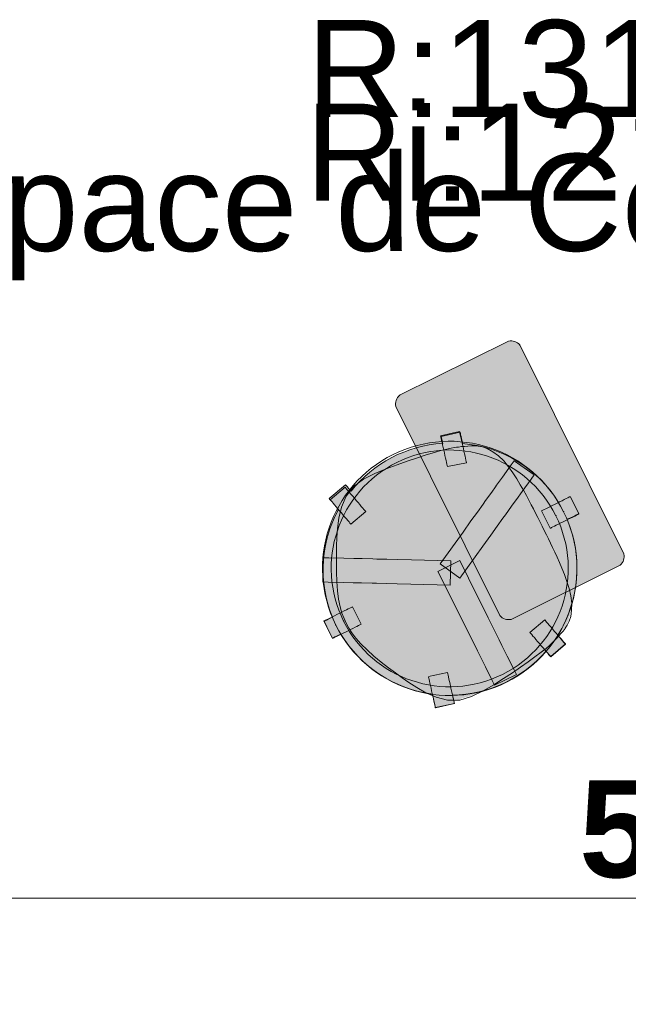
# Model space of a CAD drawing. Header units: millimetres. Extents: x 5 to 415, y 5 to 292.
# Tile 75 of 107: x 229 to 241, y 193 to 213. Entities that reach past the tile are written whole.
import ezdxf
from ezdxf.xclip import XClip

# ---------------------------------------------------------------- set-up
doc = ezdxf.new("R2010")
doc.units = ezdxf.units.MM
doc.header["$MEASUREMENT"] = 0
doc.header["$XCLIPFRAME"] = 0
doc.linetypes.add('Discontinu', pattern=[10.583333, 6.35, -4.233333])
doc.linetypes.add('Tirets', pattern=[4.586109, 2.822222, -1.763887])
for name, color, linetype in [('01-007-DESSINS IMPORTES_GEOMETRE_EXTERNES_XREF', 7, 'Continuous'), ('09-004-TEXTES 100', 7, 'Continuous'), ('10-002-LOCALISATION ET TYPE FAUX PLAFONDS', 7, 'Continuous'), ('Nouveau_02-018-CLOISONS', 7, 'Continuous'), ('Nouveau_07-001-MOBILIER CONTRACTUEL', 7, 'Continuous'), ('Nouveau_10-002-LOCALISATION ET TYPE FAUX PLAFONDS', 7, 'Continuous')]:
    doc.layers.add(name, color=color, linetype=linetype)
doc.styles.add('STYLE_GENERE_1', font='Arial Bold.ttf')
doc.styles.add('STYLE_GENERE_2', font='Arial.ttf')

# ---------------------------------------------------------------- blocks, each defined once
blk = doc.blocks.new('Dessin_1_1', base_point=(-19.415, 56.033))
at = {"layer": 'Nouveau_07-001-MOBILIER CONTRACTUEL', "linetype": 'Continuous', "lineweight": 0, "true_color": 0xffffff}
for points in [[(241.188, 202.222), (239.045, 206.53, 0.269434), (238.815, 206.607), (236.571, 205.491, 0.269434), (236.493, 205.261), (238.636, 200.953, 0.269434), (238.866, 200.875), (241.111, 201.992, 0.269434)], [(237.456, 204.503, 0.212206), (235.571, 203.516), (235.55, 203.541), (235.521, 203.574), (235.498, 203.603), (235.479, 203.625), (235.466, 203.64), (235.46, 203.647), (235.124, 203.362), (235.13, 203.354), (235.142, 203.34), (235.149, 203.332), (235.162, 203.317), (235.18, 203.295), (235.204, 203.267), (235.233, 203.233), (235.265, 203.195), (235.293, 203.162), (235.312, 203.14, 0.226114), (235.189, 200.922), (235.14, 200.898), (235.1, 200.878), (235.067, 200.862), (235.041, 200.849), (235.024, 200.84), (235.015, 200.836), (235.13, 200.603), (235.188, 200.487), (235.197, 200.491), (235.215, 200.5), (235.241, 200.513), (235.274, 200.529), (235.313, 200.549), (235.358, 200.571, 0.226114), (237.246, 199.336), (237.255, 199.296), (237.267, 199.243), (237.278, 199.194), (237.288, 199.151), (237.296, 199.115), (237.302, 199.087), (237.306, 199.068), (237.308, 199.058), (237.699, 199.145), (237.697, 199.155), (237.692, 199.174), (237.686, 199.202), (237.678, 199.238), (237.668, 199.281), (237.661, 199.312, 0.212206), (239.586, 200.22), (239.618, 200.182), (239.642, 200.154), (239.661, 200.132), (239.673, 200.117), (239.68, 200.109), (239.985, 200.368), (239.978, 200.376), (239.966, 200.391), (239.947, 200.412), (239.923, 200.441), (239.895, 200.474), (239.862, 200.512), (239.829, 200.552, 0.241376), (240.022, 202.933), (240.043, 202.944), (240.091, 202.968), (240.136, 202.99), (240.175, 203.01), (240.208, 203.026), (240.234, 203.039), (240.252, 203.048), (240.261, 203.052), (240.162, 203.251), (240.121, 203.333), (240.083, 203.404), (240.074, 203.4), (240.056, 203.391), (240.03, 203.378), (239.997, 203.362), (239.958, 203.342), (239.913, 203.32), (239.864, 203.296), (239.841, 203.284, 0.240912), (237.867, 204.497), (237.855, 204.547), (237.845, 204.596), (237.835, 204.639), (237.827, 204.675), (237.821, 204.703), (237.816, 204.723), (237.814, 204.732), (237.424, 204.645), (237.426, 204.636), (237.43, 204.616), (237.437, 204.588), (237.445, 204.552), (237.454, 204.509)], [(235.542, 200.706), (235.603, 200.606), (235.684, 200.499), (235.787, 200.384), (235.913, 200.26), (236.056, 200.134), (236.206, 200.012), (236.356, 199.896), (236.496, 199.789), (236.633, 199.689), (236.775, 199.591), (236.933, 199.49), (237.118, 199.383), (237.327, 199.29), (237.561, 199.233), (237.804, 199.231), (238.046, 199.304), (238.28, 199.42), (238.498, 199.545), (238.699, 199.672), (238.881, 199.793), (239.048, 199.907), (239.203, 200.015), (239.344, 200.117), (239.47, 200.212), (239.572, 200.293), (239.639, 200.351), (239.684, 200.393), (239.718, 200.427), (239.751, 200.46), (239.791, 200.502), (239.834, 200.549), (239.876, 200.597), (239.918, 200.647), (239.96, 200.699), (240.005, 200.768), (240.042, 200.842), (240.072, 200.939), (240.091, 201.066), (240.094, 201.21), (240.076, 201.357), (240.041, 201.504), (239.996, 201.651), (239.944, 201.791), (239.894, 201.919), (239.844, 202.038), (239.793, 202.15), (239.745, 202.254), (239.701, 202.348), (239.659, 202.436), (239.617, 202.523), (239.574, 202.611), (239.53, 202.699), (239.485, 202.789), (239.441, 202.879), (239.396, 202.968), (239.352, 203.055), (239.308, 203.141), (239.263, 203.228), (239.215, 203.319), (239.162, 203.42), (239.102, 203.528), (239.038, 203.64), (238.966, 203.758), (238.886, 203.883), (238.796, 204.008), (238.699, 204.124), (238.593, 204.227), (238.477, 204.312), (238.364, 204.373), (238.269, 204.408), (238.187, 204.423), (238.114, 204.428), (238.038, 204.427), (237.973, 204.424), (237.91, 204.419), (237.846, 204.413), (237.788, 204.406), (237.742, 204.401), (237.695, 204.393), (237.634, 204.383), (237.547, 204.365), (237.421, 204.332), (237.269, 204.289), (237.103, 204.238), (236.923, 204.179), (236.731, 204.115), (236.525, 204.043), (236.303, 203.959), (236.071, 203.861), (235.837, 203.744), (235.633, 203.596), (235.488, 203.4), (235.393, 203.179), (235.34, 202.957), (235.315, 202.745), (235.3, 202.558), (235.292, 202.385), (235.289, 202.215), (235.29, 202.039), (235.292, 201.85), (235.298, 201.657), (235.313, 201.467), (235.335, 201.291), (235.365, 201.14), (235.402, 201.011), (235.445, 200.902), (235.492, 200.803)]]:
    blk.add_hatch(color=7, dxfattribs=at).paths.add_polyline_path(points)
at = {"layer": '10-002-LOCALISATION ET TYPE FAUX PLAFONDS', "color": 7, "linetype": 'Continuous', "lineweight": 20}
blk.add_line((213.683, 195.133), (271.426, 195.133), dxfattribs=at)
at = {"layer": 'Nouveau_02-018-CLOISONS', "color": 7, "linetype": 'Tirets', "lineweight": 25}
blk.add_arc((275.141, 67.239), 126.835, 91.67846, 118.98287, dxfattribs=at)
at = {"layer": 'Nouveau_07-001-MOBILIER CONTRACTUEL', "color": 7, "linetype": 'Continuous', "lineweight": 13}
for p, q in [((236.571, 205.491), (238.815, 206.607)), ((239.045, 206.53), (241.188, 202.222)), ((238.636, 200.953), (236.493, 205.261)), ((237.415, 204.656), (237.805, 204.743)), ((237.424, 204.645), (237.814, 204.732)), ((237.805, 204.743), (237.807, 204.734)), ((237.807, 204.734), (237.812, 204.714)), ((237.812, 204.714), (237.818, 204.686)), ((237.814, 204.732), (237.816, 204.723)), ((237.816, 204.723), (237.821, 204.703)), ((237.818, 204.686), (237.826, 204.65)), ((237.821, 204.703), (237.827, 204.675)), ((237.827, 204.675), (237.835, 204.639)), ((237.415, 204.656), (237.417, 204.647)), ((237.417, 204.647), (237.421, 204.627)), ((237.421, 204.627), (237.427, 204.599)), ((237.426, 204.636), (237.424, 204.645)), ((237.43, 204.616), (237.426, 204.636)), ((237.427, 204.599), (237.435, 204.563)), ((237.437, 204.588), (237.43, 204.616)), ((237.435, 204.563), (237.445, 204.52)), ((237.445, 204.552), (237.437, 204.588)), ((237.454, 204.509), (237.445, 204.552)), ((237.445, 204.52), (237.456, 204.471)), ((237.456, 204.503), (237.454, 204.509)), ((237.456, 204.471), (237.468, 204.419)), ((237.826, 204.65), (237.836, 204.607)), ((237.835, 204.639), (237.845, 204.596)), ((237.836, 204.607), (237.846, 204.558)), ((237.845, 204.596), (237.855, 204.547)), ((237.846, 204.558), (237.858, 204.506)), ((237.855, 204.547), (237.867, 204.497)), ((237.858, 204.506), (237.87, 204.45)), ((237.468, 204.419), (237.48, 204.363)), ((237.48, 204.363), (237.486, 204.335)), ((237.486, 204.335), (237.493, 204.307)), ((237.493, 204.307), (237.505, 204.252)), ((237.87, 204.45), (237.877, 204.422)), ((237.877, 204.422), (237.883, 204.394)), ((237.883, 204.394), (237.895, 204.339)), ((237.895, 204.339), (237.907, 204.286)), ((237.907, 204.286), (237.918, 204.237)), ((237.505, 204.252), (237.517, 204.199)), ((237.517, 204.199), (237.528, 204.15)), ((237.528, 204.15), (237.537, 204.107)), ((237.537, 204.107), (237.545, 204.071)), ((237.545, 204.071), (237.551, 204.043)), ((237.556, 204.023), (237.948, 204.101)), ((237.918, 204.237), (237.928, 204.194)), ((237.928, 204.194), (237.936, 204.158)), ((237.936, 204.158), (237.942, 204.13)), ((237.942, 204.13), (237.946, 204.11)), ((237.946, 204.11), (237.948, 204.101)), ((238.686, 203.803), (238.869, 204.058)), ((238.869, 204.058), (238.931, 204.144)), ((239.337, 203.853), (238.931, 204.144)), ((237.551, 204.043), (237.556, 204.023)), ((239.275, 203.766), (239.337, 203.853)), ((238.567, 203.638), (238.686, 203.803)), ((239.092, 203.512), (239.275, 203.766)), ((235.124, 203.362), (235.46, 203.647)), ((235.447, 203.599), (235.142, 203.34)), ((235.447, 203.599), (235.454, 203.591)), ((235.454, 203.591), (235.466, 203.576)), ((235.46, 203.647), (235.466, 203.64)), ((235.466, 203.64), (235.479, 203.625)), ((235.466, 203.576), (235.485, 203.554)), ((235.479, 203.625), (235.498, 203.603)), ((235.485, 203.554), (235.509, 203.526)), ((235.498, 203.603), (235.521, 203.574)), ((235.509, 203.526), (235.538, 203.492)), ((235.521, 203.574), (235.55, 203.541)), ((235.538, 203.492), (235.57, 203.454)), ((235.55, 203.541), (235.571, 203.516)), ((235.57, 203.454), (235.605, 203.413)), ((238.341, 203.322), (238.468, 203.499)), ((238.468, 203.499), (238.543, 203.604)), ((238.543, 203.604), (238.567, 203.638)), ((238.974, 203.346), (239.092, 203.512)), ((235.13, 203.354), (235.124, 203.362)), ((235.142, 203.34), (235.13, 203.354)), ((235.142, 203.34), (235.149, 203.332)), ((235.149, 203.332), (235.142, 203.34)), ((235.149, 203.332), (235.162, 203.317)), ((235.162, 203.317), (235.149, 203.332)), ((235.162, 203.317), (235.18, 203.295)), ((235.18, 203.295), (235.162, 203.317)), ((235.18, 203.295), (235.204, 203.267)), ((235.204, 203.267), (235.18, 203.295)), ((235.204, 203.267), (235.233, 203.233)), ((235.233, 203.233), (235.204, 203.267)), ((235.605, 203.413), (235.642, 203.37)), ((235.642, 203.37), (235.66, 203.348)), ((235.66, 203.348), (235.679, 203.326)), ((235.679, 203.326), (235.716, 203.282)), ((235.716, 203.282), (235.751, 203.241)), ((238.172, 203.086), (238.29, 203.251)), ((238.29, 203.251), (238.341, 203.322)), ((238.874, 203.207), (238.95, 203.313)), ((238.95, 203.313), (238.974, 203.346)), ((239.762, 203.245), (239.711, 203.22)), ((239.788, 203.258), (239.762, 203.245)), ((239.814, 203.271), (239.788, 203.258)), ((239.864, 203.296), (239.814, 203.271)), ((239.841, 203.284), (239.864, 203.296)), ((239.913, 203.32), (239.864, 203.296)), ((239.864, 203.296), (239.913, 203.32)), ((239.958, 203.342), (239.913, 203.32)), ((239.913, 203.32), (239.958, 203.342)), ((239.997, 203.362), (239.958, 203.342)), ((239.958, 203.342), (239.997, 203.362)), ((240.03, 203.378), (239.997, 203.362)), ((239.997, 203.362), (240.03, 203.378)), ((240.056, 203.391), (240.03, 203.378)), ((240.03, 203.378), (240.056, 203.391)), ((240.074, 203.4), (240.056, 203.391)), ((240.056, 203.391), (240.074, 203.4)), ((240.083, 203.404), (240.074, 203.4)), ((240.074, 203.4), (240.083, 203.404)), ((240.261, 203.046), (240.083, 203.404)), ((240.083, 203.404), (240.119, 203.332)), ((240.119, 203.332), (240.121, 203.333)), ((240.121, 203.333), (240.162, 203.251)), ((240.162, 203.251), (240.261, 203.052)), ((235.233, 203.233), (235.265, 203.195)), ((235.265, 203.195), (235.233, 203.233)), ((235.265, 203.195), (235.3, 203.154)), ((235.293, 203.162), (235.265, 203.195)), ((235.312, 203.14), (235.293, 203.162)), ((235.3, 203.154), (235.337, 203.111)), ((235.337, 203.111), (235.355, 203.089)), ((235.355, 203.089), (235.374, 203.067)), ((235.374, 203.067), (235.411, 203.024)), ((235.873, 203.097), (235.568, 202.838)), ((235.751, 203.241), (235.783, 203.203)), ((235.783, 203.203), (235.812, 203.169)), ((235.812, 203.169), (235.836, 203.141)), ((235.836, 203.141), (235.854, 203.119)), ((235.854, 203.119), (235.867, 203.104)), ((235.867, 203.104), (235.873, 203.097)), ((238.04, 202.904), (238.172, 203.086)), ((238.747, 203.031), (238.874, 203.207)), ((239.502, 203.116), (239.493, 203.111)), ((239.671, 202.753), (239.493, 203.111)), ((239.52, 203.124), (239.502, 203.116)), ((239.545, 203.137), (239.52, 203.124)), ((239.579, 203.154), (239.545, 203.137)), ((239.618, 203.173), (239.579, 203.154)), ((239.663, 203.196), (239.618, 203.173)), ((239.711, 203.22), (239.663, 203.196)), ((240.252, 203.048), (240.234, 203.039)), ((240.252, 203.042), (240.234, 203.033)), ((240.261, 203.052), (240.252, 203.048)), ((240.261, 203.046), (240.252, 203.042)), ((235.411, 203.024), (235.446, 202.982)), ((235.446, 202.982), (235.478, 202.944)), ((235.478, 202.944), (235.507, 202.911)), ((235.507, 202.911), (235.531, 202.882)), ((235.531, 202.882), (235.549, 202.86)), ((235.549, 202.86), (235.562, 202.845)), ((235.562, 202.845), (235.568, 202.838)), ((237.876, 202.675), (238.04, 202.904)), ((238.578, 202.795), (238.696, 202.96)), ((238.696, 202.96), (238.747, 203.031)), ((239.841, 202.837), (239.796, 202.815)), ((239.889, 202.862), (239.841, 202.837)), ((239.94, 202.887), (239.889, 202.862)), ((239.966, 202.9), (239.94, 202.887)), ((239.992, 202.912), (239.966, 202.9)), ((240.043, 202.938), (239.992, 202.912)), ((240.043, 202.944), (240.022, 202.933)), ((240.091, 202.968), (240.043, 202.944)), ((240.091, 202.962), (240.043, 202.938)), ((240.136, 202.99), (240.091, 202.968)), ((240.136, 202.984), (240.091, 202.962)), ((240.175, 203.01), (240.136, 202.99)), ((240.175, 203.004), (240.136, 202.984)), ((240.208, 203.026), (240.175, 203.01)), ((240.208, 203.02), (240.175, 203.004)), ((240.234, 203.039), (240.208, 203.026)), ((240.234, 203.033), (240.208, 203.02)), ((237.404, 202.017), (237.876, 202.675)), ((238.447, 202.612), (238.578, 202.795)), ((239.68, 202.757), (239.671, 202.753)), ((239.698, 202.766), (239.68, 202.757)), ((239.724, 202.779), (239.698, 202.766)), ((239.757, 202.796), (239.724, 202.779)), ((239.796, 202.815), (239.757, 202.796)), ((238.283, 202.383), (238.447, 202.612)), ((237.81, 201.725), (238.283, 202.383)), ((234.993, 201.646), (235.005, 202.146)), ((235.112, 202.143), (235.005, 202.146)), ((235.425, 202.136), (235.112, 202.143)), ((235.629, 202.13), (235.425, 202.136)), ((235.67, 202.129), (235.629, 202.13)), ((235.799, 202.126), (235.67, 202.129)), ((236.017, 202.121), (235.799, 202.126)), ((236.104, 202.118), (236.017, 202.121)), ((236.307, 202.113), (236.104, 202.118)), ((236.532, 202.108), (236.307, 202.113)), ((236.813, 202.101), (236.532, 202.108)), ((237.624, 202.08), (236.813, 202.101)), ((237.36, 201.863), (237.808, 202.086)), ((237.611, 201.58), (237.624, 202.08)), ((237.808, 202.086), (238.169, 201.361)), ((237.36, 201.863), (237.721, 201.138)), ((237.81, 201.725), (237.404, 202.017)), ((241.111, 201.992), (238.866, 200.875)), ((235.099, 201.644), (234.993, 201.646)), ((235.413, 201.636), (235.099, 201.644)), ((235.616, 201.631), (235.413, 201.636)), ((235.657, 201.63), (235.616, 201.631)), ((235.787, 201.626), (235.657, 201.63)), ((236.004, 201.621), (235.787, 201.626)), ((236.092, 201.619), (236.004, 201.621)), ((236.295, 201.613), (236.092, 201.619)), ((236.519, 201.608), (236.295, 201.613)), ((236.801, 201.601), (236.519, 201.608)), ((237.611, 201.58), (236.801, 201.601)), ((238.169, 201.361), (238.294, 201.109)), ((235.331, 200.998), (235.382, 201.024)), ((235.382, 201.024), (235.43, 201.048)), ((235.43, 201.048), (235.475, 201.07)), ((235.475, 201.07), (235.514, 201.09)), ((235.514, 201.09), (235.547, 201.106)), ((235.547, 201.106), (235.573, 201.119)), ((235.573, 201.119), (235.591, 201.128)), ((235.591, 201.128), (235.6, 201.132)), ((235.778, 200.774), (235.6, 201.132)), ((237.721, 201.138), (237.846, 200.886)), ((238.294, 201.109), (238.394, 200.907)), ((235.01, 200.839), (235.019, 200.843)), ((235.188, 200.481), (235.01, 200.839)), ((235.015, 200.836), (235.024, 200.84)), ((235.13, 200.603), (235.015, 200.836)), ((235.019, 200.843), (235.037, 200.852)), ((235.024, 200.84), (235.041, 200.849)), ((235.037, 200.852), (235.062, 200.865)), ((235.041, 200.849), (235.067, 200.862)), ((235.062, 200.865), (235.096, 200.881)), ((235.067, 200.862), (235.1, 200.878)), ((235.096, 200.881), (235.135, 200.901)), ((235.1, 200.878), (235.14, 200.898)), ((235.135, 200.901), (235.18, 200.923)), ((235.14, 200.898), (235.184, 200.92)), ((235.18, 200.923), (235.228, 200.947)), ((235.184, 200.92), (235.189, 200.922)), ((235.228, 200.947), (235.279, 200.973)), ((235.279, 200.973), (235.305, 200.986)), ((235.305, 200.986), (235.331, 200.998)), ((237.846, 200.886), (237.946, 200.684)), ((238.394, 200.907), (238.485, 200.725)), ((239.254, 200.605), (239.559, 200.864)), ((239.565, 200.856), (239.559, 200.864)), ((239.578, 200.841), (239.565, 200.856)), ((239.597, 200.819), (239.578, 200.841)), ((239.621, 200.791), (239.597, 200.819)), ((235.406, 200.589), (235.457, 200.615)), ((235.457, 200.615), (235.483, 200.627)), ((235.483, 200.627), (235.509, 200.64)), ((235.509, 200.64), (235.56, 200.665)), ((235.56, 200.665), (235.608, 200.69)), ((235.608, 200.69), (235.653, 200.712)), ((235.653, 200.712), (235.692, 200.731)), ((235.692, 200.731), (235.725, 200.748)), ((235.725, 200.748), (235.751, 200.761)), ((235.751, 200.761), (235.769, 200.77)), ((235.769, 200.77), (235.778, 200.774)), ((237.946, 200.684), (238.037, 200.503)), ((238.485, 200.725), (238.523, 200.647)), ((238.523, 200.647), (238.62, 200.452)), ((239.26, 200.598), (239.254, 200.605)), ((239.649, 200.758), (239.621, 200.791)), ((239.681, 200.72), (239.649, 200.758)), ((239.716, 200.678), (239.681, 200.72)), ((239.753, 200.635), (239.716, 200.678)), ((239.772, 200.613), (239.753, 200.635)), ((239.79, 200.591), (239.772, 200.613)), ((235.188, 200.487), (235.13, 200.603)), ((235.197, 200.491), (235.188, 200.487)), ((235.215, 200.5), (235.197, 200.491)), ((235.197, 200.485), (235.215, 200.494)), ((235.241, 200.513), (235.215, 200.5)), ((235.215, 200.494), (235.241, 200.507)), ((235.274, 200.529), (235.241, 200.513)), ((235.241, 200.507), (235.274, 200.523)), ((235.313, 200.549), (235.274, 200.529)), ((235.274, 200.523), (235.313, 200.543)), ((235.358, 200.571), (235.313, 200.549)), ((235.313, 200.543), (235.358, 200.565)), ((235.358, 200.565), (235.406, 200.589)), ((235.363, 200.573), (235.358, 200.571)), ((238.037, 200.503), (238.076, 200.425)), ((238.076, 200.425), (238.173, 200.23)), ((238.62, 200.452), (238.678, 200.336)), ((239.273, 200.583), (239.26, 200.598)), ((239.292, 200.561), (239.273, 200.583)), ((239.316, 200.532), (239.292, 200.561)), ((239.344, 200.499), (239.316, 200.532)), ((239.376, 200.461), (239.344, 200.499)), ((239.411, 200.419), (239.376, 200.461)), ((239.448, 200.376), (239.411, 200.419)), ((239.827, 200.548), (239.79, 200.591)), ((239.862, 200.507), (239.827, 200.548)), ((239.829, 200.552), (239.862, 200.512)), ((239.862, 200.512), (239.895, 200.474)), ((239.894, 200.469), (239.862, 200.507)), ((239.923, 200.435), (239.894, 200.469)), ((239.895, 200.474), (239.923, 200.441)), ((239.923, 200.441), (239.947, 200.412)), ((239.947, 200.407), (239.923, 200.435)), ((239.947, 200.412), (239.966, 200.391)), ((239.966, 200.385), (239.947, 200.407)), ((238.173, 200.23), (238.23, 200.114)), ((238.678, 200.336), (238.696, 200.299)), ((238.696, 200.299), (238.787, 200.117)), ((239.467, 200.354), (239.448, 200.376)), ((239.486, 200.332), (239.467, 200.354)), ((239.522, 200.289), (239.486, 200.332)), ((239.557, 200.248), (239.522, 200.289)), ((239.59, 200.21), (239.557, 200.248)), ((239.59, 200.215), (239.586, 200.22)), ((239.618, 200.182), (239.59, 200.215)), ((239.618, 200.176), (239.59, 200.21)), ((239.985, 200.368), (239.68, 200.109)), ((239.68, 200.103), (239.985, 200.362)), ((239.966, 200.391), (239.978, 200.376)), ((239.978, 200.37), (239.966, 200.385)), ((239.978, 200.376), (239.985, 200.368)), ((239.985, 200.362), (239.978, 200.37)), ((238.23, 200.114), (238.249, 200.077)), ((238.249, 200.077), (238.339, 199.894)), ((238.787, 200.117), (238.927, 199.837)), ((239.642, 200.154), (239.618, 200.182)), ((239.642, 200.148), (239.618, 200.176)), ((239.661, 200.132), (239.642, 200.154)), ((239.661, 200.126), (239.642, 200.148)), ((239.673, 200.117), (239.661, 200.132)), ((239.673, 200.111), (239.661, 200.126)), ((239.68, 200.109), (239.673, 200.117)), ((239.68, 200.103), (239.673, 200.111)), ((238.339, 199.894), (238.479, 199.614)), ((238.927, 199.837), (238.974, 199.741)), ((237.556, 199.782), (237.165, 199.695)), ((237.172, 199.666), (237.167, 199.685)), ((237.178, 199.638), (237.172, 199.666)), ((237.186, 199.602), (237.178, 199.638)), ((237.196, 199.559), (237.186, 199.602)), ((237.558, 199.772), (237.556, 199.782)), ((237.562, 199.753), (237.558, 199.772)), ((237.568, 199.725), (237.562, 199.753)), ((237.576, 199.689), (237.568, 199.725)), ((237.586, 199.646), (237.576, 199.689)), ((237.597, 199.597), (237.586, 199.646)), ((237.609, 199.544), (237.597, 199.597)), ((238.479, 199.614), (238.526, 199.519)), ((238.526, 199.519), (238.974, 199.741)), ((237.206, 199.51), (237.196, 199.559)), ((237.218, 199.457), (237.206, 199.51)), ((237.23, 199.402), (237.218, 199.457)), ((237.237, 199.374), (237.23, 199.402)), ((237.621, 199.489), (237.609, 199.544)), ((237.627, 199.461), (237.621, 199.489)), ((237.633, 199.432), (237.627, 199.461)), ((237.646, 199.377), (237.633, 199.432)), ((237.243, 199.345), (237.237, 199.374)), ((237.255, 199.29), (237.243, 199.345)), ((237.255, 199.296), (237.246, 199.336)), ((237.267, 199.243), (237.255, 199.296)), ((237.267, 199.237), (237.255, 199.29)), ((237.278, 199.194), (237.267, 199.243)), ((237.278, 199.189), (237.267, 199.237)), ((237.288, 199.151), (237.278, 199.194)), ((237.288, 199.145), (237.278, 199.189)), ((237.658, 199.324), (237.646, 199.377)), ((237.668, 199.275), (237.658, 199.324)), ((237.661, 199.312), (237.668, 199.281)), ((237.668, 199.281), (237.678, 199.238)), ((237.678, 199.232), (237.668, 199.275)), ((237.678, 199.238), (237.686, 199.202)), ((237.686, 199.196), (237.678, 199.232)), ((237.686, 199.202), (237.692, 199.174)), ((237.692, 199.168), (237.686, 199.196)), ((237.296, 199.115), (237.288, 199.151)), ((237.296, 199.109), (237.288, 199.145)), ((237.302, 199.087), (237.296, 199.115)), ((237.302, 199.081), (237.296, 199.109)), ((237.306, 199.068), (237.302, 199.087)), ((237.306, 199.062), (237.302, 199.081)), ((237.308, 199.058), (237.306, 199.068)), ((237.308, 199.052), (237.306, 199.062)), ((237.699, 199.145), (237.308, 199.058)), ((237.699, 199.139), (237.308, 199.052)), ((237.692, 199.174), (237.697, 199.155)), ((237.697, 199.149), (237.692, 199.168)), ((237.697, 199.155), (237.699, 199.145)), ((237.699, 199.139), (237.697, 199.149))]:
    blk.add_line(p, q, dxfattribs=at)
at = {"layer": 'Nouveau_07-001-MOBILIER CONTRACTUEL', "color": 5, "linetype": 'Continuous', "lineweight": 5}
for p, q in [((236.916, 204.198), (237.096, 204.257)), ((237.096, 204.257), (237.263, 204.308)), ((237.263, 204.308), (237.416, 204.352)), ((237.416, 204.352), (237.542, 204.384)), ((237.542, 204.384), (237.63, 204.403)), ((237.63, 204.403), (237.691, 204.413)), ((237.691, 204.413), (237.739, 204.42)), ((237.739, 204.42), (237.786, 204.426)), ((237.786, 204.426), (237.844, 204.433)), ((237.844, 204.433), (237.908, 204.439)), ((237.908, 204.439), (237.972, 204.444)), ((237.972, 204.444), (238.037, 204.447)), ((238.037, 204.447), (238.105, 204.448)), ((238.115, 204.448), (238.105, 204.448)), ((238.115, 204.448), (238.189, 204.443)), ((238.189, 204.443), (238.274, 204.427)), ((238.274, 204.427), (238.372, 204.392)), ((238.372, 204.392), (238.488, 204.329)), ((238.488, 204.329), (238.606, 204.242)), ((236.295, 203.978), (236.518, 204.062)), ((236.518, 204.062), (236.725, 204.134)), ((236.725, 204.134), (236.916, 204.198)), ((238.606, 204.242), (238.714, 204.138)), ((238.714, 204.138), (238.812, 204.02)), ((235.827, 203.761), (236.063, 203.879)), ((236.063, 203.879), (236.295, 203.978)), ((238.812, 204.02), (238.902, 203.894)), ((238.902, 203.894), (238.983, 203.768)), ((235.619, 203.61), (235.827, 203.761)), ((238.983, 203.768), (239.055, 203.65)), ((239.055, 203.65), (239.12, 203.538)), ((235.471, 203.41), (235.619, 203.61)), ((239.12, 203.538), (239.179, 203.43)), ((235.374, 203.186), (235.471, 203.41)), ((239.179, 203.43), (239.233, 203.328)), ((239.233, 203.328), (239.281, 203.237)), ((235.321, 202.96), (235.374, 203.186)), ((239.281, 203.237), (239.326, 203.15)), ((239.326, 203.15), (239.37, 203.064)), ((239.37, 203.064), (239.414, 202.977)), ((235.295, 202.747), (235.321, 202.96)), ((239.414, 202.977), (239.459, 202.888)), ((239.459, 202.888), (239.503, 202.798)), ((235.28, 202.559), (235.295, 202.747)), ((239.503, 202.798), (239.548, 202.708)), ((239.548, 202.708), (239.592, 202.619)), ((235.272, 202.386), (235.28, 202.559)), ((239.592, 202.619), (239.635, 202.532)), ((239.635, 202.532), (239.677, 202.444)), ((239.677, 202.444), (239.719, 202.356)), ((235.269, 202.215), (235.272, 202.386)), ((239.719, 202.356), (239.763, 202.263)), ((239.763, 202.263), (239.812, 202.158)), ((235.27, 202.039), (235.269, 202.215)), ((235.272, 201.85), (235.27, 202.039)), ((239.812, 202.158), (239.862, 202.046)), ((239.862, 202.046), (239.912, 201.927)), ((235.278, 201.655), (235.272, 201.85)), ((239.912, 201.927), (239.963, 201.798)), ((235.293, 201.465), (235.278, 201.655)), ((239.963, 201.798), (240.015, 201.658)), ((240.015, 201.658), (240.061, 201.51)), ((235.315, 201.288), (235.293, 201.465)), ((240.061, 201.51), (240.095, 201.36)), ((235.346, 201.135), (235.315, 201.288)), ((240.095, 201.36), (240.114, 201.211)), ((235.383, 201.004), (235.346, 201.135)), ((240.111, 201.065), (240.092, 200.935)), ((240.114, 201.211), (240.111, 201.065)), ((235.427, 200.894), (235.383, 201.004)), ((235.474, 200.794), (235.427, 200.894)), ((240.06, 200.835), (240.022, 200.758)), ((240.092, 200.935), (240.06, 200.835)), ((235.525, 200.696), (235.474, 200.794)), ((235.587, 200.595), (235.525, 200.696)), ((239.934, 200.634), (239.892, 200.584)), ((239.976, 200.688), (239.934, 200.634)), ((239.981, 200.696), (239.976, 200.688)), ((240.022, 200.758), (239.981, 200.696)), ((235.669, 200.486), (235.587, 200.595)), ((235.772, 200.37), (235.669, 200.486)), ((239.732, 200.412), (239.698, 200.379)), ((239.765, 200.446), (239.732, 200.412)), ((239.805, 200.489), (239.765, 200.446)), ((239.849, 200.536), (239.805, 200.489)), ((239.892, 200.584), (239.849, 200.536)), ((235.9, 200.245), (235.772, 200.37)), ((236.043, 200.119), (235.9, 200.245)), ((239.585, 200.278), (239.483, 200.197)), ((239.653, 200.336), (239.585, 200.278)), ((239.698, 200.379), (239.653, 200.336)), ((236.194, 199.996), (236.043, 200.119)), ((239.214, 199.999), (239.059, 199.89)), ((239.356, 200.101), (239.214, 199.999)), ((239.483, 200.197), (239.356, 200.101)), ((236.343, 199.88), (236.194, 199.996)), ((236.484, 199.773), (236.343, 199.88)), ((239.059, 199.89), (238.892, 199.776)), ((236.621, 199.673), (236.484, 199.773)), ((236.764, 199.574), (236.621, 199.673)), ((238.71, 199.656), (238.508, 199.528)), ((238.892, 199.776), (238.71, 199.656)), ((236.923, 199.473), (236.764, 199.574)), ((237.109, 199.365), (236.923, 199.473)), ((238.289, 199.402), (238.053, 199.285)), ((238.508, 199.528), (238.289, 199.402)), ((237.321, 199.271), (237.109, 199.365)), ((237.558, 199.213), (237.321, 199.271)), ((237.807, 199.211), (237.558, 199.213)), ((238.053, 199.285), (237.807, 199.211))]:
    blk.add_line(p, q, dxfattribs=at)
at = {"layer": 'Nouveau_07-001-MOBILIER CONTRACTUEL', "color": 7, "linetype": 'Continuous', "lineweight": 13}
for centre, radius, start, end in [((238.864, 206.37), 0.242, 41.2847, 101.6021), ((236.73, 205.309), 0.242, 131.2847, 191.602), ((237.602, 201.925), 2.619, 26.4434, 206.4434), ((237.623, 201.889), 2.619, 93.6708, 141.594), ((237.669, 201.96), 2.544, 31.3556, 85.5361), ((237.602, 201.925), 2.439, 26.4434, 206.4434), ((237.602, 201.925), 2.439, 26.4434, 206.4434), ((237.577, 201.902), 2.581, 151.3445, 202.3089), ((237.602, 201.925), 2.619, 206.4434, 26.4434), ((237.602, 201.925), 2.439, 206.4434, 26.4434), ((237.602, 201.925), 2.439, 206.4434, 26.4434), ((237.602, 201.931), 2.619, 328.2197, 22.5007), ((240.951, 202.173), 0.242, 311.2847, 11.602), ((238.817, 201.112), 0.242, 221.2847, 281.6021), ((237.602, 201.931), 2.619, 211.2245, 262.1889), ((237.602, 201.931), 2.619, 271.2928, 319.216)]:
    blk.add_arc(centre, radius, start, end, dxfattribs=at)
for p in [(239.045, 206.53), (236.571, 205.491), (237.456, 204.503), (239.841, 203.284), (235.312, 203.14), (239.948, 203.092), (239.787, 203.012), (239.787, 203.012), (241.111, 201.992), (235.418, 200.839), (235.418, 200.839), (238.636, 200.953), (235.257, 200.759), (235.363, 200.573), (239.829, 200.552), (237.661, 199.312)]:
    blk.add_point(p, dxfattribs=at)
at = {"layer": 'Nouveau_10-002-LOCALISATION ET TYPE FAUX PLAFONDS', "color": 8, "linetype": 'Discontinu', "lineweight": 5}
blk.add_arc((274.563, 69.536), 124.519, 90.33431, 129.74945, dxfattribs=at)
blk.add_arc((274.563, 69.536), 124.519, 90.33431, 129.74945, dxfattribs=at)
at = {"layer": '09-004-TEXTES 100', "color": 7, "linetype": 'Continuous', "lineweight": 13, "insert": (225.15, 207.862), "char_height": 2, "attachment_point": 7, "style": 'STYLE_GENERE_2'}
blk.add_mtext('\\A1;{\\pql;\\fArial|b0|i0|c0|p0;\\W1.000000;Espace de Coworking}', dxfattribs=at)
at = {"layer": '10-002-LOCALISATION ET TYPE FAUX PLAFONDS', "color": 7, "linetype": 'Continuous', "lineweight": 13, "char_height": 2, "attachment_point": 7, "style": 'STYLE_GENERE_2'}
for s, insert in [('\\A1;{\\pql;\\fArial|b0|i0|c0|p0;\\W1.000000;R:13\\fArial|b0|i0|c0|p0;\\W1.000000;1}', (234.658, 211.193)), ('\\A1;{\\pql;\\fArial|b0|i0|c0|p0;\\W1.000000;Ri:1\\fArial|b0|i0|c0|p0;\\W1.000000;21}', (234.631, 209.499))]:
    blk.add_mtext(s, dxfattribs=dict(at, insert=insert))
at = {"layer": '10-002-LOCALISATION ET TYPE FAUX PLAFONDS', "color": 7, "linetype": 'Continuous', "lineweight": 5, "insert": (240.266, 195.533), "char_height": 2, "width": 4.57634, "attachment_point": 7, "style": 'STYLE_GENERE_1'}
blk.add_mtext('\\A1;{\\pql;\\fArial|b1|i0|c0|p0;\\W1.000000;577}', dxfattribs=at)

msp = doc.modelspace()

# ---------------------------------------------------------------- block references
at = {"layer": '01-007-DESSINS IMPORTES_GEOMETRE_EXTERNES_XREF', "color": 7, "linetype": 'Continuous', "lineweight": 20}
ref = msp.add_blockref('Dessin_1_1', (-19.415, 56.033), dxfattribs=at)
XClip(ref).set_block_clipping_path([(11.4338842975, 39.5369897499), (415, 271.6031054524)])

doc.saveas('drawing.dxf')
